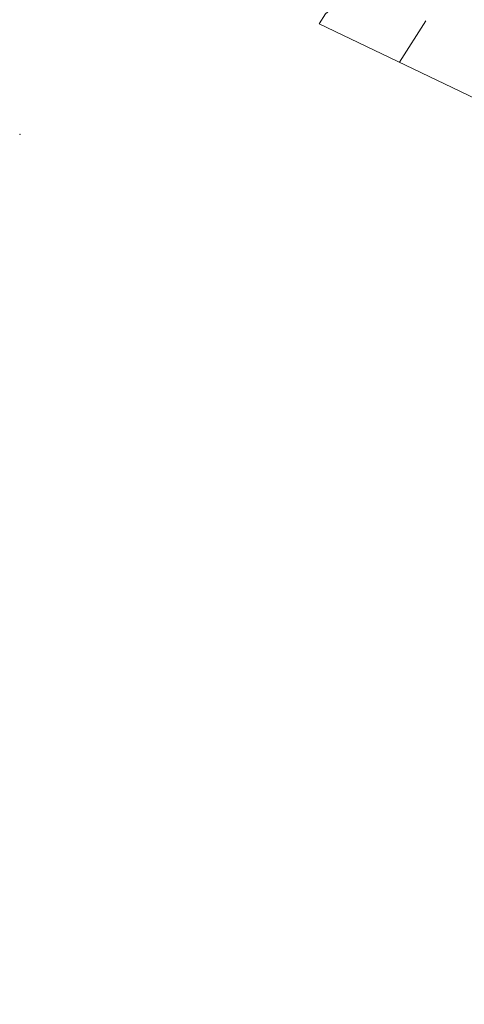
# Model space of a CAD drawing. Header units: metres. Extents: x 90551 to 91648, y 464474 to 467021.
# Tile 1 of 256: x 90794 to 90851, y 464474 to 464601. Entities that reach past the tile are written whole.
import ezdxf
from ezdxf.lldxf.tags import DXFTag

# ---------------------------------------------------------------- set-up
doc = ezdxf.new("R2010")
doc.units = ezdxf.units.M
for name, color, linetype, lineweight in [('B-OI-KL-ET_LS_230 V_COMOL 5 VOF-G', 190, 'KL-LS-SO', 18), ('B-OI-OG-INFO_COMOL 5 VOF-GV', 7, 'Continuous', 18), ('B-OI-OG-INFO_DUNEA NV-S', 7, 'Continuous', 18)]:
    doc.layers.add(name, color=color, linetype=linetype, lineweight=lineweight)
doc.styles.add('NLCS-ISO', font='NLCS-ISO.TTF')
tags = doc.linetypes.add('KL-LS-SO', pattern='A,4,-1,[103,NLCS.SHX,S=0.75,R=0,X=0,Y=0],-1,4,-1,["L",Standard,S=1,R=0,X=0,Y=-0.5],-2', length=13).pattern_tags.tags
tags[18] = DXFTag(74, 10)

# ---------------------------------------------------------------- blocks, each defined once
blk = doc.blocks.new('SOG-INFO_OVERIG-SO')
at = {"color": 0, "linetype": 'ByBlock', "lineweight": 18}
for points in [[(-0.14, 0.14), (0.14, -0.14)], [(0.14, 0.14), (-0.14, -0.14)]]:
    blk.add_lwpolyline(points, dxfattribs=at)
at = {"color": 0, "linetype": 'ByBlock', "lineweight": 18, "style": 'NLCS-ISO', "flags": 1}
for tag, p in [('TYPE', (1.5, 0)), ('OMSCHRIJVING', (1.5, -3)), ('LABEL', (1.5, -1.5))]:
    blk.add_attdef(tag, p, '', height=1, dxfattribs=at)

msp = doc.modelspace()

# ---------------------------------------------------------------- linework, layer by layer
at = {"layer": 'B-OI-KL-ET_LS_230 V_COMOL 5 VOF-G', "flags": 128}
msp.add_lwpolyline([(90842.746, 464595.968), (90846.144, 464601.324)], dxfattribs=at)
at = {"layer": 'B-OI-OG-INFO_COMOL 5 VOF-GV', "flags": 128}
msp.add_lwpolyline([(91097.212, 464474.097), (90832.344, 464600.949), (90833.2, 464602.232), (90841.075, 464608.797), (90857.821, 464638.185)], dxfattribs=at)

# ---------------------------------------------------------------- block references
at = {"layer": 'B-OI-OG-INFO_DUNEA NV-S', "xscale": 0.2, "yscale": 0.2, "zscale": 0.2}
msp.add_blockref('SOG-INFO_OVERIG-SO', (90793.655, 464586.655), dxfattribs=at)

doc.saveas('drawing.dxf')
